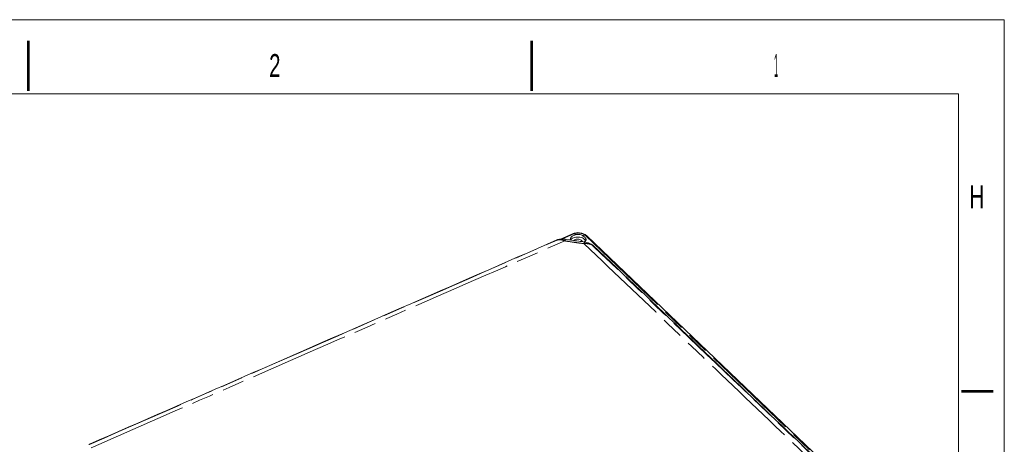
# Model space of a CAD drawing. Header units: inches. Extents: x 0 to 417, y 0 to 34.
# Tile 23 of 25: x 32.9 to 43.67, y 28.95 to 33.59. Entities that reach past the tile are written whole.
import ezdxf

# ---------------------------------------------------------------- set-up
doc = ezdxf.new("R2010")
doc.units = ezdxf.units.IN
doc.header["$LTSCALE"] = 2.42
doc.header["$MEASUREMENT"] = 0
doc.linetypes.add('PHANTOM', pattern=[0.8, 0.45, -0.05, 0.1, -0.05, 0.1, -0.05])
doc.layers.get('0').update_dxf_attribs({"linetype": 'CONTINUOUS'})
doc.layers.add('DEFAULT_3', color=7, linetype='PHANTOM')
doc.styles.get("Standard").update_dxf_attribs({"font": 'txt', "width": 0.8})

msp = doc.modelspace()

# ---------------------------------------------------------------- linework, layer by layer
at = {"color": 7, "linetype": 'Continuous', "lineweight": 0}
for p, q in [((43.667, 33.591), (0, 33.591)), ((0, 33.591), (43.667, 33.591)), ((43.667, 33.591), (43.667, 0)), ((43.667, 0), (43.667, 33.591)), ((43.167, 32.783), (0.5, 32.783)), ((43.167, 0.813), (43.167, 32.783)), ((38.814, 31.194), (38.948, 31.253)), ((38.955, 31.256), (38.948, 31.253)), ((38.955, 31.256), (38.955, 31.256)), ((39.107, 31.228), (39.102, 31.233)), ((39.107, 31.228), (42.614, 27.88)), ((38.777, 31.186), (38.777, 31.186)), ((38.795, 31.192), (38.795, 31.192)), ((39.152, 31.141), (39.152, 31.141)), ((39.174, 31.126), (39.174, 31.126))]:
    msp.add_line(p, q, dxfattribs=at)
for points in [[(33, 32.813, 0.029, 0.029, 0), (33, 33.362, 0.029, 0.029, 0)], [(38.5, 32.813, 0.029, 0.029, 0), (38.5, 33.362, 0.029, 0.029, 0)], [(43.547, 29.533, 0.029, 0.029, 0), (43.197, 29.533, 0.029, 0.029, 0)]]:
    msp.add_lwpolyline(points, format="xyseb", dxfattribs=at)
for points, start_tangent, end_tangent in [([(38.959, 31.235), (38.943, 31.226), (38.931, 31.217), (38.925, 31.206), (38.924, 31.201)], (-0.046817, -0.02044), (-0.002073, -0.051772)), ([(38.959, 31.257), (38.955, 31.256)], (-0.004308, -0.001517), (-0.004254, -0.001657)), ([(38.958, 31.21), (38.985, 31.217), (39.014, 31.218), (39.042, 31.213), (39.067, 31.201), (39.083, 31.186)], (0.123437, 0.053893), (0.082749, -0.10747)), ([(38.972, 31.261), (38.959, 31.257)], (-0.013422, -0.003305), (-0.013043, -0.004592)), ([(38.959, 31.235), (38.972, 31.24), (38.987, 31.244)], (0.026687, 0.011652), (0.028305, 0.006842)), ([(39.075, 31.251), (39.042, 31.262), (39.007, 31.266), (38.972, 31.261)], (-0.095119, 0.046478), (-0.102728, -0.025291)), ([(39.057, 31.234), (39.041, 31.241), (39.023, 31.246), (39.005, 31.246), (38.987, 31.244)], (-0.062193, 0.037284), (-0.070483, -0.017039)), ([(39.057, 31.234), (39.072, 31.223), (39.084, 31.212), (39.092, 31.201), (39.095, 31.19), (39.095, 31.186)], (0.054664, -0.032771), (-0.005968, -0.064291)), ([(39.093, 31.24), (39.075, 31.251)], (-0.016951, 0.011951), (-0.018649, 0.009112)), ([(39.102, 31.233), (39.093, 31.24)], (-0.00859, 0.007376), (-0.009277, 0.006541)), ([(38.777, 31.186), (37.074, 30.443), (35.358, 29.694), (33.668, 28.956)], (-5.108982, -2.229419), (-5.108122, -2.231388)), ([(38.782, 31.188), (38.777, 31.186)], (-0.005114, -0.001864), (-0.004984, -0.002186)), ([(38.795, 31.192), (38.782, 31.188)], (-0.013251, -0.002654), (-0.012691, -0.004624)), ([(38.812, 31.194), (38.795, 31.192)], (-0.016962, -0.001869), (-0.016732, -0.003353)), ([(38.87, 31.193), (38.848, 31.195), (38.812, 31.194)], (-0.057462, 0.008216), (-0.057732, -0.006362)), ([(39.081, 31.163), (39.016, 31.172), (38.935, 31.184), (38.87, 31.193)], (-0.211469, 0.030764), (-0.211544, 0.030242)), ([(38.924, 31.201), (38.924, 31.196), (38.929, 31.187), (38.934, 31.183)], (-0.000843, -0.021052), (0.017181, -0.011844)), ([(38.929, 31.188), (38.937, 31.197)], (0.006799, 0.010169), (0.008982, 0.008334)), ([(38.937, 31.197), (38.958, 31.21)], (0.018072, 0.016768), (0.022382, 0.009772)), ([(38.979, 31.19), (38.966, 31.181), (38.965, 31.18)], (-0.016128, -0.007042), (-0.011634, -0.013585)), ([(39.047, 31.18), (39.033, 31.189), (39.015, 31.194), (38.996, 31.195), (38.979, 31.19)], (-0.052711, 0.050335), (-0.06612, -0.028868)), ([(39.055, 31.168), (39.047, 31.18)], (-0.004583, 0.013497), (-0.010312, 0.009847)), ([(39.056, 31.167), (39.055, 31.168)], (-0.000467, 0.00188), (-0.00062, 0.001826)), ([(39.076, 31.166), (39.07, 31.164)], (-0.005907, -0.002016), (-0.006072, -0.00138)), ([(39.095, 31.186), (39.093, 31.18), (39.087, 31.172), (39.076, 31.166)], (-0.00275, -0.029627), (-0.027922, -0.009531)), ([(39.138, 31.147), (39.103, 31.158), (39.081, 31.163)], (-0.054566, 0.022433), (-0.058357, 0.008488)), ([(39.083, 31.186), (39.084, 31.184)], (0.001303, -0.001692), (0.001239, -0.001745)), ([(39.084, 31.184), (39.09, 31.174)], (0.00681, -0.009595), (0.004317, -0.010945)), ([(39.152, 31.141), (39.138, 31.147)], (-0.014344, 0.007215), (-0.014849, 0.006105)), ([(39.174, 31.126), (39.164, 31.134), (39.152, 31.141)], (-0.019102, 0.018168), (-0.023571, 0.011847)), ([(42.246, 28.193), (41.235, 29.158), (40.2, 30.146), (39.174, 31.126)], (-3.071179, 2.93317), (-3.072162, 2.93214)), ([(33.668, 28.956), (33.661, 28.952)], (-0.007635, -0.003335), (-0.007635, -0.003335))]:
    msp.add_spline(points, degree=3, dxfattribs=dict(at, start_tangent=start_tangent, end_tangent=end_tangent))
at = {"layer": 'DEFAULT_3', "color": 7, "linetype": 'PHANTOM', "lineweight": 0}
for p, q in [((38.829, 31.195), (38.961, 31.252)), ((38.965, 31.254), (38.987, 31.244)), ((39.086, 31.237), (39.057, 31.234)), ((39.089, 31.234), (42.596, 27.885)), ((38.789, 31.188), (38.777, 31.186)), ((38.789, 31.188), (38.795, 31.192)), ((39.155, 31.135), (39.152, 31.141))]:
    msp.add_line(p, q, dxfattribs=at)
for points, start_tangent, end_tangent in [([(38.948, 31.253), (38.95, 31.254), (38.954, 31.254)], (0.005574, 0.002647), (0.00622, -0.000668)), ([(38.954, 31.254), (38.961, 31.252)], (0.006477, -0.000695), (0.005764, -0.002711)), ([(38.955, 31.256), (38.956, 31.256)], (0.001298, 0.000572), (0.001366, 0.000317)), ([(38.956, 31.256), (38.965, 31.254)], (0.008922, 0.002069), (0.008037, -0.004697)), ([(38.961, 31.252), (38.963, 31.253)], (0.002209, 0.000964), (0.002228, 0.00092)), ([(38.963, 31.253), (38.965, 31.254)], (0.002265, 0.000935), (0.002282, 0.000891)), ([(38.965, 31.254), (38.972, 31.257)], (0.007261, 0.002895), (0.007456, 0.002358)), ([(38.972, 31.257), (38.981, 31.259), (38.99, 31.261), (39.002, 31.262), (39.014, 31.262), (39.027, 31.261), (39.04, 31.259), (39.052, 31.256), (39.061, 31.252), (39.069, 31.248), (39.075, 31.244), (39.081, 31.24), (39.086, 31.237)], (0.114056, 0.036069), (0.089962, -0.078794)), ([(39.098, 31.236), (39.086, 31.237)], (-0.01145, 0.004919), (-0.012171, -0.002062)), ([(39.086, 31.237), (39.087, 31.235), (39.089, 31.234)], (0.003366, -0.002892), (0.00321, -0.003065)), ([(39.102, 31.232), (39.089, 31.234)], (-0.012136, 0.005445), (-0.013092, -0.00133)), ([(39.102, 31.233), (39.098, 31.236)], (-0.003717, 0.003227), (-0.004465, 0.001918)), ([(39.107, 31.228), (39.102, 31.232), (39.102, 31.232)], (-0.004692, 0.004464), (-0.005858, 0.002629)), ([(33.669, 28.953), (36.227, 30.071), (38.778, 31.184)], (5.107064, 2.233567), (5.10985, 2.227186)), ([(33.686, 28.916), (35.409, 29.67), (37.134, 30.423), (38.862, 31.176)], (5.172311, 2.268486), (5.179822, 2.251282)), ([(38.778, 31.184), (38.789, 31.188)], (0.010846, 0.004727), (0.010846, 0.004727)), ([(38.795, 31.189), (38.789, 31.188)], (-0.006086, -0.000268), (-0.006057, -0.000593)), ([(38.812, 31.188), (38.795, 31.189)], (-0.016733, 0.001459), (-0.016768, -0.000738)), ([(38.862, 31.176), (38.837, 31.184), (38.812, 31.188)], (-0.048726, 0.019773), (-0.052473, 0.004575)), ([(38.862, 31.176), (38.867, 31.189), (38.87, 31.193)], (0.004654, 0.018352), (0.011079, 0.004637)), ([(39.074, 31.145), (39.003, 31.155), (38.933, 31.165), (38.862, 31.176)], (-0.211534, 0.03077), (-0.211608, 0.030256)), ([(39.074, 31.145), (39.078, 31.159), (39.081, 31.163)], (0.004646, 0.018334), (0.010882, 0.004653)), ([(39.13, 31.142), (39.103, 31.146), (39.074, 31.145)], (-0.055617, 0.010932), (-0.056394, -0.004939)), ([(39.074, 31.145), (40.117, 30.151), (41.16, 29.156), (42.201, 28.159)], (3.132769, -2.980059), (3.121847, -2.9915)), ([(39.155, 31.135), (39.13, 31.142)], (-0.023968, 0.008902), (-0.025119, 0.004938)), ([(39.174, 31.126), (39.17, 31.129), (39.155, 31.135)], (-0.015786, 0.015028), (-0.021046, 0.004957)), ([(39.17, 31.121), (39.155, 31.135)], (-0.01498, 0.014278), (-0.01498, 0.014277)), ([(42.242, 28.189), (40.7, 29.662), (39.17, 31.121)], (-3.069167, 2.935271), (-3.074132, 2.93007))]:
    msp.add_spline(points, degree=3, dxfattribs=dict(at, start_tangent=start_tangent, end_tangent=end_tangent))

# ---------------------------------------------------------------- texts
at = {"color": 2, "linetype": 'Continuous', "lineweight": 0, "oblique": 0}
for s, width, p in [('2', 0.666668, (35.631, 32.966)), ('1', 0.238096, (41.149, 32.966)), ('H', 0.666668, (43.286, 31.533))]:
    msp.add_text(s, height=0.25, dxfattribs=dict(at, width=width)).set_placement(p)

doc.saveas('drawing.dxf')
